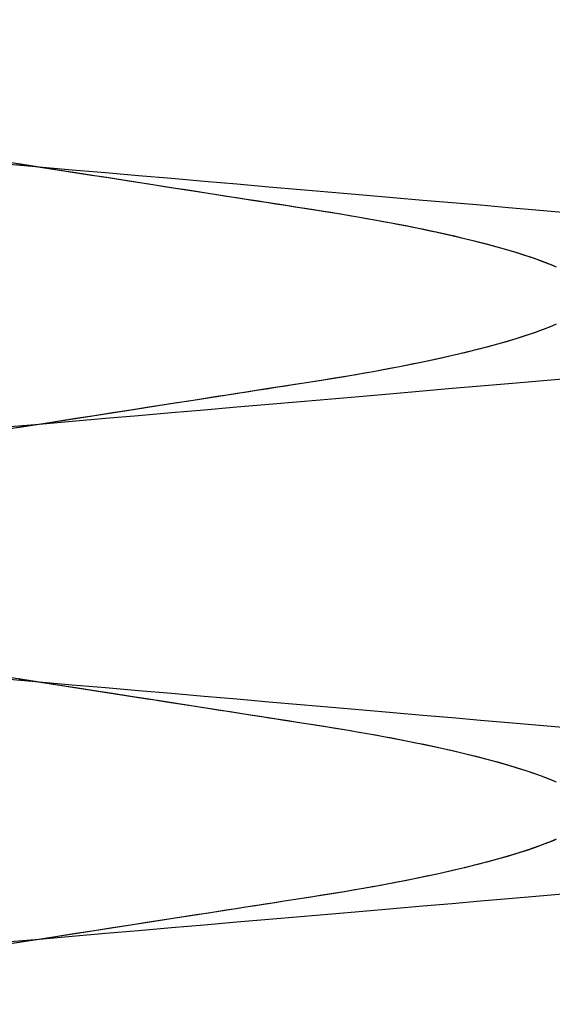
# Model space of a CAD drawing. Header units: millimetres. Extents: x -88 to 88, y -12 to 103.
# Tile 200 of 256: x -34.754 to -34.392, y 10.204 to 10.873. Entities that reach past the tile are written whole.
import ezdxf

# ---------------------------------------------------------------- set-up
doc = ezdxf.new("R2010")
doc.units = ezdxf.units.MM
doc.layers.add('Default', color=7, linetype='Continuous', true_color=0x000000)

msp = doc.modelspace()

# ---------------------------------------------------------------- linework, layer by layer
at = {"layer": 'Default', "color": 254, "true_color": 0xcad1ee, "extrusion": (0.866025, 3.95517e-14, -0.5)}
msp.add_lwpolyline([(10.97685, -20.54629), (10.97209, -20.54622), (10.96719, -20.54598), (10.96214, -20.54557), (10.95694, -20.54497), (10.95429, -20.54459), (10.95161, -20.54415), (10.9489, -20.54366), (10.94615, -20.54312), (10.94337, -20.54251), (10.94056, -20.54184), (10.93772, -20.5411), (10.93485, -20.54029), (10.93196, -20.53942), (10.92904, -20.53847), (10.9261, -20.53745), (10.92314, -20.53635), (10.92016, -20.53517), (10.91716, -20.5339), (10.91415, -20.53256), (10.91112, -20.53112), (10.90809, -20.5296), (10.90505, -20.52799), (10.90201, -20.52628), (10.89896, -20.52448), (10.89592, -20.52258), (10.89289, -20.52059), (10.88986, -20.51849), (10.88685, -20.51629), (10.88386, -20.51399), (10.8809, -20.51159), (10.87796, -20.50907), (10.87505, -20.50646), (10.87218, -20.50373), (10.86935, -20.5009), (10.86657, -20.49797), (10.86384, -20.49492), (10.86117, -20.49177), (10.85856, -20.48852), (10.85601, -20.48516), (10.85354, -20.4817), (10.85115, -20.47814), (10.84885, -20.47448), (10.84663, -20.47073), (10.8445, -20.46688), (10.84248, -20.46294), (10.84055, -20.45892), (10.83874, -20.45482), (10.83704, -20.45063), (10.83546, -20.44638), (10.834, -20.44205), (10.83267, -20.43766), (10.83147, -20.43322), (10.8304, -20.42872), (10.82947, -20.42417), (10.82867, -20.41959), (10.82802, -20.41497), (10.82751, -20.41032), (10.82715, -20.40566), (10.82693, -20.40098), (10.82685, -20.39629), (10.82693, -20.39161), (10.82715, -20.38693), (10.82751, -20.38226), (10.82802, -20.37762), (10.82867, -20.373), (10.82947, -20.36841), (10.8304, -20.36387), (10.83147, -20.35937), (10.83267, -20.35492), (10.834, -20.35053), (10.83546, -20.34621), (10.83704, -20.34195), (10.83874, -20.33777), (10.84055, -20.33366), (10.84248, -20.32964), (10.8445, -20.3257), (10.84663, -20.32186), (10.84885, -20.3181), (10.85115, -20.31444), (10.85354, -20.31088), (10.85601, -20.30742), (10.85856, -20.30407), (10.86117, -20.30081), (10.86384, -20.29766), (10.86657, -20.29462), (10.86935, -20.29168), (10.87218, -20.28885), (10.87505, -20.28613), (10.87796, -20.28351), (10.8809, -20.281), (10.88386, -20.27859), (10.88685, -20.27629), (10.88986, -20.27409), (10.89289, -20.272), (10.89592, -20.27), (10.89896, -20.2681), (10.90201, -20.2663), (10.90505, -20.2646), (10.90809, -20.26298), (10.91112, -20.26146), (10.91415, -20.26003), (10.91716, -20.25868), (10.92016, -20.25742), (10.92314, -20.25624), (10.9261, -20.25514), (10.92904, -20.25412), (10.93196, -20.25317), (10.93485, -20.25229), (10.93772, -20.25149), (10.94056, -20.25075), (10.94337, -20.25008), (10.94615, -20.24947), (10.9489, -20.24892), (10.95161, -20.24843), (10.95429, -20.248), (10.95694, -20.24762), (10.96214, -20.24702), (10.96719, -20.2466), (10.97209, -20.24637), (10.97685, -20.24629)], dxfattribs=at)
at = {"layer": 'Default', "color": 254, "true_color": 0xcad1ee, "extrusion": (0.866025, -9.21716e-14, 0.5)}
msp.add_lwpolyline([(10.74352, 13.14488), (10.74828, 13.14496), (10.75319, 13.1452), (10.75824, 13.14561), (10.76343, 13.14621), (10.76608, 13.14659), (10.76876, 13.14702), (10.77148, 13.14751), (10.77423, 13.14806), (10.77701, 13.14867), (10.77982, 13.14934), (10.78265, 13.15008), (10.78552, 13.15088), (10.78841, 13.15176), (10.79133, 13.15271), (10.79427, 13.15373), (10.79723, 13.15483), (10.80022, 13.15601), (10.80321, 13.15727), (10.80623, 13.15862), (10.80925, 13.16005), (10.81229, 13.16157), (10.81533, 13.16319), (10.81837, 13.16489), (10.82141, 13.16669), (10.82445, 13.16859), (10.82749, 13.17059), (10.83051, 13.17269), (10.83352, 13.17488), (10.83651, 13.17719), (10.83948, 13.17959), (10.84242, 13.1821), (10.84532, 13.18472), (10.84819, 13.18744), (10.85102, 13.19027), (10.8538, 13.19321), (10.85653, 13.19625), (10.85921, 13.1994), (10.86182, 13.20266), (10.86436, 13.20602), (10.86683, 13.20948), (10.86922, 13.21304), (10.87153, 13.21669), (10.87375, 13.22045), (10.87587, 13.2243), (10.8779, 13.22823), (10.87982, 13.23226), (10.88163, 13.23636), (10.88333, 13.24054), (10.88491, 13.2448), (10.88637, 13.24913), (10.8877, 13.25352), (10.88891, 13.25796), (10.88997, 13.26246), (10.89091, 13.267), (10.8917, 13.27159), (10.89235, 13.27621), (10.89286, 13.28085), (10.89323, 13.28552), (10.89345, 13.2902), (10.89352, 13.29488), (10.89345, 13.29957), (10.89323, 13.30425), (10.89286, 13.30892), (10.89235, 13.31356), (10.8917, 13.31818), (10.89091, 13.32276), (10.88997, 13.32731), (10.88891, 13.33181), (10.8877, 13.33625), (10.88637, 13.34064), (10.88491, 13.34497), (10.88333, 13.34922), (10.88163, 13.35341), (10.87982, 13.35751), (10.8779, 13.36154), (10.87587, 13.36547), (10.87375, 13.36932), (10.87153, 13.37307), (10.86922, 13.37673), (10.86683, 13.38029), (10.86436, 13.38375), (10.86182, 13.38711), (10.85921, 13.39037), (10.85653, 13.39351), (10.8538, 13.39656), (10.85102, 13.39949), (10.84819, 13.40232), (10.84532, 13.40505), (10.84242, 13.40767), (10.83948, 13.41018), (10.83651, 13.41258), (10.83352, 13.41488), (10.83051, 13.41708), (10.82749, 13.41918), (10.82445, 13.42118), (10.82141, 13.42307), (10.81837, 13.42488), (10.81533, 13.42658), (10.81229, 13.42819), (10.80925, 13.42972), (10.80623, 13.43115), (10.80321, 13.4325), (10.80022, 13.43376), (10.79723, 13.43494), (10.79427, 13.43604), (10.79133, 13.43706), (10.78841, 13.43801), (10.78552, 13.43888), (10.78265, 13.43969), (10.77982, 13.44043), (10.77701, 13.4411), (10.77423, 13.44171), (10.77148, 13.44226), (10.76876, 13.44275), (10.76608, 13.44318), (10.76343, 13.44356), (10.75824, 13.44416), (10.75319, 13.44457), (10.74828, 13.44481), (10.74352, 13.44488)], dxfattribs=at)
at = {"layer": 'Default', "color": 254, "true_color": 0xcad1ee, "extrusion": (0.866025, -3.29983e-14, -0.5)}
msp.add_lwpolyline([(10.62685, -20.24629), (10.63161, -20.24637), (10.63652, -20.2466), (10.64157, -20.24702), (10.64677, -20.24762), (10.64941, -20.248), (10.6521, -20.24843), (10.65481, -20.24892), (10.65756, -20.24947), (10.66034, -20.25008), (10.66315, -20.25075), (10.66599, -20.25149), (10.66885, -20.25229), (10.67175, -20.25317), (10.67466, -20.25412), (10.67761, -20.25514), (10.68057, -20.25624), (10.68355, -20.25742), (10.68655, -20.25868), (10.68956, -20.26003), (10.69258, -20.26146), (10.69562, -20.26298), (10.69866, -20.2646), (10.7017, -20.2663), (10.70475, -20.2681), (10.70779, -20.27), (10.71082, -20.272), (10.71385, -20.27409), (10.71685, -20.27629), (10.71984, -20.27859), (10.72281, -20.281), (10.72575, -20.28351), (10.72866, -20.28613), (10.73153, -20.28885), (10.73436, -20.29168), (10.73714, -20.29462), (10.73987, -20.29766), (10.74254, -20.30081), (10.74515, -20.30407), (10.74769, -20.30742), (10.75016, -20.31088), (10.75256, -20.31444), (10.75486, -20.3181), (10.75708, -20.32186), (10.75921, -20.3257), (10.76123, -20.32964), (10.76315, -20.33366), (10.76497, -20.33777), (10.76667, -20.34195), (10.76825, -20.34621), (10.7697, -20.35053), (10.77104, -20.35492), (10.77224, -20.35937), (10.77331, -20.36387), (10.77424, -20.36841), (10.77503, -20.373), (10.77569, -20.37762), (10.7762, -20.38226), (10.77656, -20.38693), (10.77678, -20.39161), (10.77685, -20.39629), (10.77678, -20.40098), (10.77656, -20.40566), (10.7762, -20.41032), (10.77569, -20.41497), (10.77503, -20.41959), (10.77424, -20.42417), (10.77331, -20.42872), (10.77224, -20.43322), (10.77104, -20.43766), (10.7697, -20.44205), (10.76825, -20.44638), (10.76667, -20.45063), (10.76497, -20.45482), (10.76315, -20.45892), (10.76123, -20.46294), (10.75921, -20.46688), (10.75708, -20.47073), (10.75486, -20.47448), (10.75256, -20.47814), (10.75016, -20.4817), (10.74769, -20.48516), (10.74515, -20.48852), (10.74254, -20.49177), (10.73987, -20.49492), (10.73714, -20.49797), (10.73436, -20.5009), (10.73153, -20.50373), (10.72866, -20.50646), (10.72575, -20.50907), (10.72281, -20.51159), (10.71984, -20.51399), (10.71685, -20.51629), (10.71385, -20.51849), (10.71082, -20.52059), (10.70779, -20.52258), (10.70475, -20.52448), (10.7017, -20.52628), (10.69866, -20.52799), (10.69562, -20.5296), (10.69258, -20.53112), (10.68956, -20.53256), (10.68655, -20.5339), (10.68355, -20.53517), (10.68057, -20.53635), (10.67761, -20.53745), (10.67466, -20.53847), (10.67175, -20.53942), (10.66885, -20.54029), (10.66599, -20.5411), (10.66315, -20.54184), (10.66034, -20.54251), (10.65756, -20.54312), (10.65481, -20.54366), (10.6521, -20.54415), (10.64941, -20.54459), (10.64677, -20.54497), (10.64157, -20.54557), (10.63652, -20.54598), (10.63161, -20.54622), (10.62685, -20.54629)], dxfattribs=at)
at = {"layer": 'Default', "color": 254, "true_color": 0xcad1ee, "extrusion": (0.866025, 3.08395e-14, 0.5)}
msp.add_lwpolyline([(10.74352, 13.44488), (10.73876, 13.44481), (10.73385, 13.44457), (10.7288, 13.44416), (10.72361, 13.44356), (10.72096, 13.44318), (10.71828, 13.44275), (10.71556, 13.44226), (10.71281, 13.44171), (10.71004, 13.4411), (10.70723, 13.44043), (10.70439, 13.43969), (10.70152, 13.43888), (10.69863, 13.43801), (10.69571, 13.43706), (10.69277, 13.43604), (10.68981, 13.43494), (10.68683, 13.43376), (10.68383, 13.4325), (10.68082, 13.43115), (10.67779, 13.42972), (10.67476, 13.42819), (10.67172, 13.42658), (10.66867, 13.42488), (10.66563, 13.42307), (10.66259, 13.42118), (10.65955, 13.41918), (10.65653, 13.41708), (10.65352, 13.41488), (10.65053, 13.41258), (10.64756, 13.41018), (10.64462, 13.40767), (10.64172, 13.40505), (10.63885, 13.40232), (10.63602, 13.39949), (10.63324, 13.39656), (10.63051, 13.39351), (10.62783, 13.39037), (10.62522, 13.38711), (10.62268, 13.38375), (10.62021, 13.38029), (10.61782, 13.37673), (10.61551, 13.37307), (10.61329, 13.36932), (10.61117, 13.36547), (10.60914, 13.36154), (10.60722, 13.35751), (10.60541, 13.35341), (10.60371, 13.34922), (10.60213, 13.34497), (10.60067, 13.34064), (10.59934, 13.33625), (10.59814, 13.33181), (10.59707, 13.32731), (10.59613, 13.32276), (10.59534, 13.31818), (10.59469, 13.31356), (10.59418, 13.30892), (10.59381, 13.30425), (10.59359, 13.29957), (10.59352, 13.29488), (10.59359, 13.2902), (10.59381, 13.28552), (10.59418, 13.28085), (10.59469, 13.27621), (10.59534, 13.27159), (10.59613, 13.267), (10.59707, 13.26246), (10.59814, 13.25796), (10.59934, 13.25352), (10.60067, 13.24913), (10.60213, 13.2448), (10.60371, 13.24054), (10.60541, 13.23636), (10.60722, 13.23226), (10.60914, 13.22823), (10.61117, 13.2243), (10.61329, 13.22045), (10.61551, 13.21669), (10.61782, 13.21304), (10.62021, 13.20948), (10.62268, 13.20602), (10.62522, 13.20266), (10.62783, 13.1994), (10.63051, 13.19625), (10.63324, 13.19321), (10.63602, 13.19027), (10.63885, 13.18744), (10.64172, 13.18472), (10.64462, 13.1821), (10.64756, 13.17959), (10.65053, 13.17719), (10.65352, 13.17488), (10.65653, 13.17269), (10.65955, 13.17059), (10.66259, 13.16859), (10.66563, 13.16669), (10.66867, 13.16489), (10.67172, 13.16319), (10.67476, 13.16157), (10.67779, 13.16005), (10.68082, 13.15862), (10.68383, 13.15727), (10.68683, 13.15601), (10.68981, 13.15483), (10.69277, 13.15373), (10.69571, 13.15271), (10.69863, 13.15176), (10.70152, 13.15088), (10.70439, 13.15008), (10.70723, 13.14934), (10.71004, 13.14867), (10.71281, 13.14806), (10.71556, 13.14751), (10.71828, 13.14702), (10.72096, 13.14659), (10.72361, 13.14621), (10.7288, 13.14561), (10.73385, 13.1452), (10.73876, 13.14496), (10.74352, 13.14488)], dxfattribs=at)
at = {"layer": 'Default', "color": 254, "true_color": 0xcad1ee, "extrusion": (0.866025, 4.90349e-14, -0.5)}
msp.add_lwpolyline([(10.62685, -20.54629), (10.62209, -20.54622), (10.61719, -20.54598), (10.61214, -20.54557), (10.60694, -20.54497), (10.60429, -20.54459), (10.60161, -20.54415), (10.5989, -20.54366), (10.59615, -20.54312), (10.59337, -20.54251), (10.59056, -20.54184), (10.58772, -20.5411), (10.58485, -20.54029), (10.58196, -20.53942), (10.57904, -20.53847), (10.5761, -20.53745), (10.57314, -20.53635), (10.57016, -20.53517), (10.56716, -20.5339), (10.56415, -20.53256), (10.56112, -20.53112), (10.55809, -20.5296), (10.55505, -20.52799), (10.55201, -20.52628), (10.54896, -20.52448), (10.54592, -20.52258), (10.54289, -20.52059), (10.53986, -20.51849), (10.53685, -20.51629), (10.53386, -20.51399), (10.5309, -20.51159), (10.52796, -20.50907), (10.52505, -20.50646), (10.52218, -20.50373), (10.51935, -20.5009), (10.51657, -20.49797), (10.51384, -20.49492), (10.51117, -20.49177), (10.50856, -20.48852), (10.50601, -20.48516), (10.50354, -20.4817), (10.50115, -20.47814), (10.49885, -20.47448), (10.49663, -20.47073), (10.4945, -20.46688), (10.49248, -20.46294), (10.49055, -20.45892), (10.48874, -20.45482), (10.48704, -20.45063), (10.48546, -20.44638), (10.484, -20.44205), (10.48267, -20.43766), (10.48147, -20.43322), (10.4804, -20.42872), (10.47947, -20.42417), (10.47867, -20.41959), (10.47802, -20.41497), (10.47751, -20.41032), (10.47715, -20.40566), (10.47693, -20.40098), (10.47685, -20.39629), (10.47693, -20.39161), (10.47715, -20.38693), (10.47751, -20.38226), (10.47802, -20.37762), (10.47867, -20.373), (10.47947, -20.36841), (10.4804, -20.36387), (10.48147, -20.35937), (10.48267, -20.35492), (10.484, -20.35053), (10.48546, -20.34621), (10.48704, -20.34195), (10.48874, -20.33777), (10.49055, -20.33366), (10.49248, -20.32964), (10.4945, -20.3257), (10.49663, -20.32186), (10.49885, -20.3181), (10.50115, -20.31444), (10.50354, -20.31088), (10.50601, -20.30742), (10.50856, -20.30407), (10.51117, -20.30081), (10.51384, -20.29766), (10.51657, -20.29462), (10.51935, -20.29168), (10.52218, -20.28885), (10.52505, -20.28613), (10.52796, -20.28351), (10.5309, -20.281), (10.53386, -20.27859), (10.53685, -20.27629), (10.53986, -20.27409), (10.54289, -20.272), (10.54592, -20.27), (10.54896, -20.2681), (10.55201, -20.2663), (10.55505, -20.2646), (10.55809, -20.26298), (10.56112, -20.26146), (10.56415, -20.26003), (10.56716, -20.25868), (10.57016, -20.25742), (10.57314, -20.25624), (10.5761, -20.25514), (10.57904, -20.25412), (10.58196, -20.25317), (10.58485, -20.25229), (10.58772, -20.25149), (10.59056, -20.25075), (10.59337, -20.25008), (10.59615, -20.24947), (10.5989, -20.24892), (10.60161, -20.24843), (10.60429, -20.248), (10.60694, -20.24762), (10.61214, -20.24702), (10.61719, -20.2466), (10.62209, -20.24637), (10.62685, -20.24629)], dxfattribs=at)
at = {"layer": 'Default', "color": 254, "true_color": 0xcad1ee, "extrusion": (0.866025, -4.27127e-14, 0.5)}
msp.add_lwpolyline([(10.39352, 13.14488), (10.39828, 13.14496), (10.40319, 13.1452), (10.40824, 13.14561), (10.41343, 13.14621), (10.41608, 13.14659), (10.41876, 13.14702), (10.42148, 13.14751), (10.42423, 13.14806), (10.42701, 13.14867), (10.42982, 13.14934), (10.43265, 13.15008), (10.43552, 13.15088), (10.43841, 13.15176), (10.44133, 13.15271), (10.44427, 13.15373), (10.44723, 13.15483), (10.45022, 13.15601), (10.45321, 13.15727), (10.45623, 13.15862), (10.45925, 13.16005), (10.46229, 13.16157), (10.46533, 13.16319), (10.46837, 13.16489), (10.47141, 13.16669), (10.47445, 13.16859), (10.47749, 13.17059), (10.48051, 13.17269), (10.48352, 13.17488), (10.48651, 13.17719), (10.48948, 13.17959), (10.49242, 13.1821), (10.49532, 13.18472), (10.49819, 13.18744), (10.50102, 13.19027), (10.5038, 13.19321), (10.50653, 13.19625), (10.50921, 13.1994), (10.51182, 13.20266), (10.51436, 13.20602), (10.51683, 13.20948), (10.51922, 13.21304), (10.52153, 13.21669), (10.52375, 13.22045), (10.52587, 13.2243), (10.5279, 13.22823), (10.52982, 13.23226), (10.53163, 13.23636), (10.53333, 13.24054), (10.53491, 13.2448), (10.53637, 13.24913), (10.5377, 13.25352), (10.53891, 13.25796), (10.53997, 13.26246), (10.54091, 13.267), (10.5417, 13.27159), (10.54235, 13.27621), (10.54286, 13.28085), (10.54323, 13.28552), (10.54345, 13.2902), (10.54352, 13.29488), (10.54345, 13.29957), (10.54323, 13.30425), (10.54286, 13.30892), (10.54235, 13.31356), (10.5417, 13.31818), (10.54091, 13.32276), (10.53997, 13.32731), (10.53891, 13.33181), (10.5377, 13.33625), (10.53637, 13.34064), (10.53491, 13.34497), (10.53333, 13.34922), (10.53163, 13.35341), (10.52982, 13.35751), (10.5279, 13.36154), (10.52587, 13.36547), (10.52375, 13.36932), (10.52153, 13.37307), (10.51922, 13.37673), (10.51683, 13.38029), (10.51436, 13.38375), (10.51182, 13.38711), (10.50921, 13.39037), (10.50653, 13.39351), (10.5038, 13.39656), (10.50102, 13.39949), (10.49819, 13.40232), (10.49532, 13.40505), (10.49242, 13.40767), (10.48948, 13.41018), (10.48651, 13.41258), (10.48352, 13.41488), (10.48051, 13.41708), (10.47749, 13.41918), (10.47445, 13.42118), (10.47141, 13.42307), (10.46837, 13.42488), (10.46533, 13.42658), (10.46229, 13.42819), (10.45925, 13.42972), (10.45623, 13.43115), (10.45321, 13.4325), (10.45022, 13.43376), (10.44723, 13.43494), (10.44427, 13.43604), (10.44133, 13.43706), (10.43841, 13.43801), (10.43552, 13.43888), (10.43265, 13.43969), (10.42982, 13.44043), (10.42701, 13.4411), (10.42423, 13.44171), (10.42148, 13.44226), (10.41876, 13.44275), (10.41608, 13.44318), (10.41343, 13.44356), (10.40824, 13.44416), (10.40319, 13.44457), (10.39828, 13.44481), (10.39352, 13.44488)], dxfattribs=at)
at = {"layer": 'Default', "color": 254, "true_color": 0xcad1ee, "extrusion": (0.866025, -1.58824e-14, -0.5)}
msp.add_lwpolyline([(10.27685, -20.24629), (10.28161, -20.24637), (10.28652, -20.2466), (10.29157, -20.24702), (10.29677, -20.24762), (10.29941, -20.248), (10.3021, -20.24843), (10.30481, -20.24892), (10.30756, -20.24947), (10.31034, -20.25008), (10.31315, -20.25075), (10.31599, -20.25149), (10.31885, -20.25229), (10.32175, -20.25317), (10.32466, -20.25412), (10.32761, -20.25514), (10.33057, -20.25624), (10.33355, -20.25742), (10.33655, -20.25868), (10.33956, -20.26003), (10.34258, -20.26146), (10.34562, -20.26298), (10.34866, -20.2646), (10.3517, -20.2663), (10.35475, -20.2681), (10.35779, -20.27), (10.36082, -20.272), (10.36385, -20.27409), (10.36685, -20.27629), (10.36984, -20.27859), (10.37281, -20.281), (10.37575, -20.28351), (10.37866, -20.28613), (10.38153, -20.28885), (10.38436, -20.29168), (10.38714, -20.29462), (10.38987, -20.29766), (10.39254, -20.30081), (10.39515, -20.30407), (10.39769, -20.30742), (10.40016, -20.31088), (10.40256, -20.31444), (10.40486, -20.3181), (10.40708, -20.32186), (10.40921, -20.3257), (10.41123, -20.32964), (10.41315, -20.33366), (10.41497, -20.33777), (10.41667, -20.34195), (10.41825, -20.34621), (10.4197, -20.35053), (10.42104, -20.35492), (10.42224, -20.35937), (10.42331, -20.36387), (10.42424, -20.36841), (10.42503, -20.373), (10.42569, -20.37762), (10.4262, -20.38226), (10.42656, -20.38693), (10.42678, -20.39161), (10.42685, -20.39629), (10.42678, -20.40098), (10.42656, -20.40566), (10.4262, -20.41032), (10.42569, -20.41497), (10.42503, -20.41959), (10.42424, -20.42417), (10.42331, -20.42872), (10.42224, -20.43322), (10.42104, -20.43766), (10.4197, -20.44205), (10.41825, -20.44638), (10.41667, -20.45063), (10.41497, -20.45482), (10.41315, -20.45892), (10.41123, -20.46294), (10.40921, -20.46688), (10.40708, -20.47073), (10.40486, -20.47448), (10.40256, -20.47814), (10.40016, -20.4817), (10.39769, -20.48516), (10.39515, -20.48852), (10.39254, -20.49177), (10.38987, -20.49492), (10.38714, -20.49797), (10.38436, -20.5009), (10.38153, -20.50373), (10.37866, -20.50646), (10.37575, -20.50907), (10.37281, -20.51159), (10.36984, -20.51399), (10.36685, -20.51629), (10.36385, -20.51849), (10.36082, -20.52059), (10.35779, -20.52258), (10.35475, -20.52448), (10.3517, -20.52628), (10.34866, -20.52799), (10.34562, -20.5296), (10.34258, -20.53112), (10.33956, -20.53256), (10.33655, -20.5339), (10.33355, -20.53517), (10.33057, -20.53635), (10.32761, -20.53745), (10.32466, -20.53847), (10.32175, -20.53942), (10.31885, -20.54029), (10.31599, -20.5411), (10.31315, -20.54184), (10.31034, -20.54251), (10.30756, -20.54312), (10.30481, -20.54366), (10.3021, -20.54415), (10.29941, -20.54459), (10.29677, -20.54497), (10.29157, -20.54557), (10.28652, -20.54598), (10.28161, -20.54622), (10.27685, -20.54629)], dxfattribs=at)
at = {"layer": 'Default', "color": 254, "true_color": 0xcad1ee, "extrusion": (0.866025, 2.47487e-14, 0.5)}
msp.add_lwpolyline([(10.39352, 13.44488), (10.38876, 13.44481), (10.38385, 13.44457), (10.3788, 13.44416), (10.37361, 13.44356), (10.37096, 13.44318), (10.36828, 13.44275), (10.36556, 13.44226), (10.36281, 13.44171), (10.36004, 13.4411), (10.35723, 13.44043), (10.35439, 13.43969), (10.35152, 13.43888), (10.34863, 13.43801), (10.34571, 13.43706), (10.34277, 13.43604), (10.33981, 13.43494), (10.33683, 13.43376), (10.33383, 13.4325), (10.33082, 13.43115), (10.32779, 13.42972), (10.32476, 13.42819), (10.32172, 13.42658), (10.31867, 13.42488), (10.31563, 13.42307), (10.31259, 13.42118), (10.30955, 13.41918), (10.30653, 13.41708), (10.30352, 13.41488), (10.30053, 13.41258), (10.29756, 13.41018), (10.29462, 13.40767), (10.29172, 13.40505), (10.28885, 13.40232), (10.28602, 13.39949), (10.28324, 13.39656), (10.28051, 13.39351), (10.27783, 13.39037), (10.27522, 13.38711), (10.27268, 13.38375), (10.27021, 13.38029), (10.26782, 13.37673), (10.26551, 13.37307), (10.26329, 13.36932), (10.26117, 13.36547), (10.25914, 13.36154), (10.25722, 13.35751), (10.25541, 13.35341), (10.25371, 13.34922), (10.25213, 13.34497), (10.25067, 13.34064), (10.24934, 13.33625), (10.24814, 13.33181), (10.24707, 13.32731), (10.24613, 13.32276), (10.24534, 13.31818), (10.24469, 13.31356), (10.24418, 13.30892), (10.24381, 13.30425), (10.24359, 13.29957), (10.24352, 13.29488), (10.24359, 13.2902), (10.24381, 13.28552), (10.24418, 13.28085), (10.24469, 13.27621), (10.24534, 13.27159), (10.24613, 13.267), (10.24707, 13.26246), (10.24814, 13.25796), (10.24934, 13.25352), (10.25067, 13.24913), (10.25213, 13.2448), (10.25371, 13.24054), (10.25541, 13.23636), (10.25722, 13.23226), (10.25914, 13.22823), (10.26117, 13.2243), (10.26329, 13.22045), (10.26551, 13.21669), (10.26782, 13.21304), (10.27021, 13.20948), (10.27268, 13.20602), (10.27522, 13.20266), (10.27783, 13.1994), (10.28051, 13.19625), (10.28324, 13.19321), (10.28602, 13.19027), (10.28885, 13.18744), (10.29172, 13.18472), (10.29462, 13.1821), (10.29756, 13.17959), (10.30053, 13.17719), (10.30352, 13.17488), (10.30653, 13.17269), (10.30955, 13.17059), (10.31259, 13.16859), (10.31563, 13.16669), (10.31867, 13.16489), (10.32172, 13.16319), (10.32476, 13.16157), (10.32779, 13.16005), (10.33082, 13.15862), (10.33383, 13.15727), (10.33683, 13.15601), (10.33981, 13.15483), (10.34277, 13.15373), (10.34571, 13.15271), (10.34863, 13.15176), (10.35152, 13.15088), (10.35439, 13.15008), (10.35723, 13.14934), (10.36004, 13.14867), (10.36281, 13.14806), (10.36556, 13.14751), (10.36828, 13.14702), (10.37096, 13.14659), (10.37361, 13.14621), (10.3788, 13.14561), (10.38385, 13.1452), (10.38876, 13.14496), (10.39352, 13.14488)], dxfattribs=at)
at = {"layer": 'Default', "color": 254, "true_color": 0xcad1ee, "extrusion": (0.866025, 4.62593e-15, -0.5)}
msp.add_lwpolyline([(10.27685, -20.54629), (10.27209, -20.54622), (10.26719, -20.54598), (10.26214, -20.54557), (10.25694, -20.54497), (10.25429, -20.54459), (10.25161, -20.54415), (10.2489, -20.54366), (10.24615, -20.54312), (10.24337, -20.54251), (10.24056, -20.54184), (10.23772, -20.5411), (10.23485, -20.54029), (10.23196, -20.53942), (10.22904, -20.53847), (10.2261, -20.53745), (10.22314, -20.53635), (10.22016, -20.53517), (10.21716, -20.5339), (10.21415, -20.53256), (10.21112, -20.53112), (10.20809, -20.5296), (10.20505, -20.52799), (10.20201, -20.52628), (10.19896, -20.52448), (10.19592, -20.52258), (10.19289, -20.52059), (10.18986, -20.51849), (10.18685, -20.51629), (10.18386, -20.51399), (10.1809, -20.51159), (10.17796, -20.50907), (10.17505, -20.50646), (10.17218, -20.50373), (10.16935, -20.5009), (10.16657, -20.49797), (10.16384, -20.49492), (10.16117, -20.49177), (10.15856, -20.48852), (10.15601, -20.48516), (10.15354, -20.4817), (10.15115, -20.47814), (10.14885, -20.47448), (10.14663, -20.47073), (10.1445, -20.46688), (10.14248, -20.46294), (10.14055, -20.45892), (10.13874, -20.45482), (10.13704, -20.45063), (10.13546, -20.44638), (10.134, -20.44205), (10.13267, -20.43766), (10.13147, -20.43322), (10.1304, -20.42872), (10.12947, -20.42417), (10.12867, -20.41959), (10.12802, -20.41497), (10.12751, -20.41032), (10.12715, -20.40566), (10.12693, -20.40098), (10.12685, -20.39629), (10.12693, -20.39161), (10.12715, -20.38693), (10.12751, -20.38226), (10.12802, -20.37762), (10.12867, -20.373), (10.12947, -20.36841), (10.1304, -20.36387), (10.13147, -20.35937), (10.13267, -20.35492), (10.134, -20.35053), (10.13546, -20.34621), (10.13704, -20.34195), (10.13874, -20.33777), (10.14055, -20.33366), (10.14248, -20.32964), (10.1445, -20.3257), (10.14663, -20.32186), (10.14885, -20.3181), (10.15115, -20.31444), (10.15354, -20.31088), (10.15601, -20.30742), (10.15856, -20.30407), (10.16117, -20.30081), (10.16384, -20.29766), (10.16657, -20.29462), (10.16935, -20.29168), (10.17218, -20.28885), (10.17505, -20.28613), (10.17796, -20.28351), (10.1809, -20.281), (10.18386, -20.27859), (10.18685, -20.27629), (10.18986, -20.27409), (10.19289, -20.272), (10.19592, -20.27), (10.19896, -20.2681), (10.20201, -20.2663), (10.20505, -20.2646), (10.20809, -20.26298), (10.21112, -20.26146), (10.21415, -20.26003), (10.21716, -20.25868), (10.22016, -20.25742), (10.22314, -20.25624), (10.2261, -20.25514), (10.22904, -20.25412), (10.23196, -20.25317), (10.23485, -20.25229), (10.23772, -20.25149), (10.24056, -20.25075), (10.24337, -20.25008), (10.24615, -20.24947), (10.2489, -20.24892), (10.25161, -20.24843), (10.25429, -20.248), (10.25694, -20.24762), (10.26214, -20.24702), (10.26719, -20.2466), (10.27209, -20.24637), (10.27685, -20.24629)], dxfattribs=at)
at = {"layer": 'Default', "color": 254, "true_color": 0xcad1ee}
for points in [[(-34.76627, 10.77659, -4.47416), (-34.75373, 10.77464, -4.47479), (-34.74118, 10.77269, -4.475), (-34.72862, 10.77073, -4.47479), (-34.71609, 10.76878, -4.47416), (-34.70359, 10.76684, -4.47311), (-34.69116, 10.76491, -4.47165), (-34.67881, 10.76299, -4.46978), (-34.66657, 10.76108, -4.4675), (-34.65445, 10.7592, -4.46483), (-34.64247, 10.75733, -4.46178), (-34.63065, 10.75549, -4.45834), (-34.619, 10.75368, -4.45454), (-34.60755, 10.7519, -4.45038), (-34.59631, 10.75015, -4.44589), (-34.58528, 10.74844, -4.44106), (-34.5745, 10.74676, -4.43592), (-34.56396, 10.74512, -4.43048), (-34.55368, 10.74352, -4.42476), (-34.54299, 10.74183, -4.41835), (-34.53244, 10.74009, -4.41153), (-34.52204, 10.73831, -4.40431), (-34.51182, 10.73648, -4.39668), (-34.5018, 10.73462, -4.38866), (-34.492, 10.73273, -4.38024), (-34.48244, 10.7308, -4.37144), (-34.47315, 10.72884, -4.36227)], [(-34.76378, 10.77464, -4.77462), (-34.74117, 10.77269, -4.775), (-34.71857, 10.77073, -4.77462), (-34.69601, 10.76879, -4.77349), (-34.67352, 10.76684, -4.7716), (-34.65114, 10.76491, -4.76897), (-34.62892, 10.76299, -4.7656), (-34.60688, 10.76108, -4.76151), (-34.58506, 10.7592, -4.7567), (-34.5635, 10.75733, -4.7512), (-34.54222, 10.75549, -4.74502), (-34.52126, 10.75368, -4.73817), (-34.50065, 10.7519, -4.73069), (-34.48041, 10.75015, -4.7226), (-34.46057, 10.74844, -4.71391), (-34.44115, 10.74676, -4.70466), (-34.42218, 10.74512, -4.69487), (-34.40367, 10.74352, -4.68457), (-34.3855, 10.74192, -4.67369)], [(-34.75631, 10.77504, -4.4747), (-34.74903, 10.77391, -4.47492), (-34.74175, 10.77278, -4.475), (-34.73449, 10.77165, -4.47494), (-34.72723, 10.77052, -4.47474), (-34.71998, 10.76939, -4.4744), (-34.71274, 10.76826, -4.47392), (-34.70552, 10.76714, -4.47331), (-34.69831, 10.76602, -4.47255), (-34.69112, 10.7649, -4.47165), (-34.68395, 10.76379, -4.47061), (-34.6768, 10.76267, -4.46944), (-34.66968, 10.76157, -4.46813), (-34.66258, 10.76046, -4.46668), (-34.65551, 10.75936, -4.46509), (-34.64848, 10.75827, -4.46337), (-34.64147, 10.75718, -4.46151), (-34.6345, 10.75609, -4.45951), (-34.62756, 10.75501, -4.45738), (-34.62066, 10.75394, -4.45511), (-34.6138, 10.75287, -4.45271), (-34.60699, 10.75181, -4.45017), (-34.60021, 10.75076, -4.4475), (-34.59349, 10.74971, -4.4447), (-34.58681, 10.74867, -4.44176), (-34.58018, 10.74764, -4.43868), (-34.57361, 10.74662, -4.43548), (-34.56708, 10.74561, -4.43214), (-34.56062, 10.7446, -4.42867), (-34.5544, 10.74363, -4.42518), (-34.54826, 10.74265, -4.42158), (-34.54219, 10.74166, -4.41786), (-34.5362, 10.74067, -4.41403), (-34.53029, 10.73968, -4.41009), (-34.52446, 10.73868, -4.40604), (-34.5187, 10.73767, -4.40188), (-34.51303, 10.73666, -4.39762), (-34.50743, 10.73564, -4.39325), (-34.50193, 10.73462, -4.38877), (-34.49651, 10.73359, -4.38419), (-34.49117, 10.73255, -4.37951), (-34.48592, 10.7315, -4.37472), (-34.48076, 10.73045, -4.36984), (-34.47569, 10.72938, -4.36485), (-34.47072, 10.72831, -4.35977), (-34.46565, 10.72719, -4.35439), (-34.4607, 10.72607, -4.34892), (-34.45586, 10.72495, -4.34335), (-34.45113, 10.72382, -4.33769), (-34.44651, 10.72268, -4.33195), (-34.44201, 10.72155, -4.32611), (-34.43763, 10.72041, -4.32019), (-34.43336, 10.71927, -4.31419), (-34.42921, 10.71812, -4.3081), (-34.42519, 10.71698, -4.30193), (-34.42128, 10.71584, -4.29569), (-34.4175, 10.71469, -4.28937), (-34.41384, 10.71354, -4.28297), (-34.41031, 10.7124, -4.2765), (-34.4069, 10.71125, -4.26995), (-34.40362, 10.7101, -4.26334), (-34.4005, 10.70897, -4.25674), (-34.39752, 10.70784, -4.25008), (-34.39467, 10.70672, -4.24338), (-34.39195, 10.7056, -4.23662)], [(-34.4724, 10.72868, -4.3615), (-34.46615, 10.7273, -4.35492), (-34.46005, 10.72592, -4.34817), (-34.45409, 10.72453, -4.34126), (-34.4483, 10.72312, -4.33419), (-34.44267, 10.72171, -4.32697), (-34.4372, 10.7203, -4.3196), (-34.43192, 10.71887, -4.31209), (-34.42681, 10.71745, -4.30445), (-34.42189, 10.71602, -4.29668), (-34.41716, 10.71459, -4.28879), (-34.41263, 10.71315, -4.28078), (-34.40829, 10.71172, -4.27267), (-34.40416, 10.7103, -4.26445), (-34.40023, 10.70887, -4.25615), (-34.39651, 10.70745, -4.24776), (-34.39301, 10.70604, -4.23929), (-34.38971, 10.70463, -4.23076)], [(-34.38976, 10.66572, -3.96912), (-34.39431, 10.6638, -3.95749), (-34.39926, 10.66187, -3.94599), (-34.4046, 10.65992, -3.93465), (-34.41032, 10.65797, -3.92348), (-34.41642, 10.65602, -3.9125), (-34.42288, 10.65407, -3.90173), (-34.42969, 10.65212, -3.89119), (-34.43685, 10.65017, -3.88089), (-34.44433, 10.64824, -3.87086), (-34.45212, 10.64632, -3.8611), (-34.46021, 10.64442, -3.85164), (-34.46859, 10.64253, -3.84247), (-34.47723, 10.64067, -3.83363), (-34.48611, 10.63883, -3.82511), (-34.49522, 10.63702, -3.81692), (-34.50455, 10.63523, -3.80908), (-34.51407, 10.63349, -3.8016), (-34.52376, 10.63177, -3.79446), (-34.5336, 10.63009, -3.78769), (-34.54358, 10.62845, -3.78128), (-34.55368, 10.62685, -3.77524), (-34.56396, 10.62525, -3.76952), (-34.5745, 10.62362, -3.76408), (-34.58528, 10.62194, -3.75894), (-34.59631, 10.62022, -3.75411), (-34.60755, 10.61847, -3.74962), (-34.619, 10.61669, -3.74546), (-34.63065, 10.61488, -3.74166), (-34.64247, 10.61304, -3.73822), (-34.65445, 10.61118, -3.73517), (-34.66657, 10.60929, -3.7325), (-34.67881, 10.60739, -3.73022), (-34.69116, 10.60547, -3.72835), (-34.70359, 10.60353, -3.72689), (-34.71609, 10.60159, -3.72584), (-34.72862, 10.59964, -3.72521), (-34.74118, 10.59769, -3.725), (-34.75373, 10.59573, -3.72521), (-34.76627, 10.59378, -3.72584)], [(-34.39237, 10.6646, -3.9623), (-34.39512, 10.66347, -3.95553), (-34.39801, 10.66234, -3.94881), (-34.40102, 10.66121, -3.94215), (-34.40416, 10.66008, -3.93555), (-34.40743, 10.65894, -3.92901), (-34.41082, 10.65781, -3.92254), (-34.41434, 10.65667, -3.91614), (-34.41799, 10.65554, -3.90981), (-34.42175, 10.6544, -3.90354), (-34.42565, 10.65326, -3.89735), (-34.42966, 10.65213, -3.89123), (-34.43379, 10.65099, -3.88519), (-34.43805, 10.64986, -3.87923), (-34.44242, 10.64872, -3.87335), (-34.44691, 10.64759, -3.86755), (-34.45152, 10.64646, -3.86183), (-34.45624, 10.64534, -3.8562), (-34.46108, 10.64422, -3.85066), (-34.46603, 10.6431, -3.8452), (-34.4711, 10.64198, -3.83984), (-34.47628, 10.64087, -3.83457), (-34.48142, 10.63979, -3.82953), (-34.48665, 10.63872, -3.8246), (-34.49197, 10.63765, -3.81978), (-34.49737, 10.6366, -3.81507), (-34.50286, 10.63555, -3.81046), (-34.50845, 10.63451, -3.80595), (-34.51413, 10.63347, -3.80154), (-34.51992, 10.63244, -3.79723), (-34.52561, 10.63145, -3.79315), (-34.53136, 10.63048, -3.78919), (-34.53717, 10.62951, -3.78534), (-34.54305, 10.62856, -3.78161), (-34.54901, 10.6276, -3.77798), (-34.55503, 10.62665, -3.77446), (-34.56113, 10.6257, -3.77105), (-34.5673, 10.62473, -3.76775), (-34.57372, 10.62374, -3.76447), (-34.58019, 10.62273, -3.76131), (-34.58672, 10.62171, -3.75829), (-34.59331, 10.62069, -3.75539), (-34.59994, 10.61966, -3.75261), (-34.60662, 10.61862, -3.74997), (-34.61335, 10.61757, -3.74746), (-34.62012, 10.61652, -3.74508), (-34.62694, 10.61546, -3.74282), (-34.6338, 10.61439, -3.7407), (-34.6407, 10.61332, -3.73871), (-34.64763, 10.61224, -3.73686), (-34.65461, 10.61115, -3.73513), (-34.66161, 10.61006, -3.73354), (-34.66865, 10.60897, -3.73208), (-34.67572, 10.60787, -3.73076), (-34.68297, 10.60674, -3.72955), (-34.69024, 10.60561, -3.72848), (-34.69751, 10.60448, -3.72755), (-34.7048, 10.60335, -3.72677), (-34.71209, 10.60221, -3.72613), (-34.71938, 10.60108, -3.72563), (-34.72667, 10.59994, -3.72528), (-34.73397, 10.59881, -3.72507), (-34.74126, 10.59767, -3.725), (-34.74855, 10.59654, -3.72507), (-34.75583, 10.59541, -3.72529)], [(-34.3855, 10.62845, -3.52631), (-34.40367, 10.62685, -3.51544), (-34.42218, 10.62526, -3.50513), (-34.44115, 10.62362, -3.49534), (-34.46057, 10.62194, -3.48609), (-34.48041, 10.62022, -3.47741), (-34.50065, 10.61847, -3.46931), (-34.52126, 10.61669, -3.46183), (-34.54222, 10.61488, -3.45499), (-34.5635, 10.61304, -3.44881), (-34.58506, 10.61118, -3.4433), (-34.60688, 10.60929, -3.4385), (-34.62892, 10.60739, -3.4344), (-34.65114, 10.60547, -3.43103), (-34.67352, 10.60353, -3.4284), (-34.69601, 10.60159, -3.42652), (-34.71857, 10.59964, -3.42538), (-34.74117, 10.59769, -3.425), (-34.76378, 10.59573, -3.42538)], [(-34.76627, 10.42659, -4.47416), (-34.75373, 10.42464, -4.47479), (-34.74118, 10.42269, -4.475), (-34.72862, 10.42073, -4.47479), (-34.71609, 10.41878, -4.47416), (-34.70359, 10.41684, -4.47311), (-34.69116, 10.41491, -4.47165), (-34.67881, 10.41299, -4.46978), (-34.66657, 10.41108, -4.4675), (-34.65445, 10.4092, -4.46483), (-34.64247, 10.40733, -4.46178), (-34.63065, 10.40549, -4.45834), (-34.619, 10.40368, -4.45454), (-34.60755, 10.4019, -4.45038), (-34.59631, 10.40015, -4.44589), (-34.58528, 10.39844, -4.44106), (-34.5745, 10.39676, -4.43592), (-34.56396, 10.39512, -4.43048), (-34.55368, 10.39352, -4.42476), (-34.54358, 10.39192, -4.41872), (-34.5336, 10.39028, -4.41231), (-34.52376, 10.3886, -4.40554), (-34.51407, 10.38689, -4.3984), (-34.50455, 10.38514, -4.39092), (-34.49522, 10.38336, -4.38308), (-34.48611, 10.38155, -4.37489), (-34.47723, 10.37971, -4.36637), (-34.46859, 10.37785, -4.35753), (-34.46021, 10.37596, -4.34836), (-34.45212, 10.37406, -4.3389), (-34.44433, 10.37213, -4.32914), (-34.43685, 10.3702, -4.31911), (-34.42969, 10.36826, -4.30881), (-34.42288, 10.36631, -4.29827), (-34.41642, 10.36435, -4.2875), (-34.41032, 10.3624, -4.27652), (-34.4046, 10.36045, -4.26535), (-34.39926, 10.35851, -4.25401), (-34.39431, 10.35657, -4.24251), (-34.38976, 10.35465, -4.23088)], [(-34.76378, 10.42464, -4.77462), (-34.74117, 10.42269, -4.775), (-34.71857, 10.42074, -4.77462), (-34.69601, 10.41879, -4.77349), (-34.67352, 10.41684, -4.7716), (-34.65114, 10.41491, -4.76897), (-34.62892, 10.41299, -4.7656), (-34.60688, 10.41108, -4.76151), (-34.58506, 10.4092, -4.7567), (-34.5635, 10.40733, -4.7512), (-34.54222, 10.40549, -4.74502), (-34.52126, 10.40368, -4.73817), (-34.50065, 10.4019, -4.73069), (-34.48041, 10.40015, -4.7226), (-34.46057, 10.39844, -4.71391), (-34.44115, 10.39676, -4.70466), (-34.42218, 10.39512, -4.69487), (-34.40367, 10.39352, -4.68457), (-34.3855, 10.39192, -4.67369)], [(-34.75489, 10.42482, -4.47475), (-34.74759, 10.42369, -4.47495), (-34.74028, 10.42255, -4.475), (-34.73298, 10.42141, -4.47491), (-34.72568, 10.42028, -4.47468), (-34.71839, 10.41914, -4.47431), (-34.71111, 10.41801, -4.4738), (-34.70384, 10.41688, -4.47314), (-34.69659, 10.41575, -4.47234), (-34.68935, 10.41463, -4.4714), (-34.68212, 10.4135, -4.47032), (-34.67492, 10.41238, -4.4691), (-34.66773, 10.41126, -4.46774), (-34.66057, 10.41015, -4.46624), (-34.65344, 10.40904, -4.46459), (-34.64634, 10.40793, -4.46281), (-34.63926, 10.40683, -4.46089), (-34.63222, 10.40574, -4.45882), (-34.62521, 10.40465, -4.45662), (-34.61823, 10.40356, -4.45428), (-34.6113, 10.40248, -4.45179), (-34.6044, 10.40141, -4.44917), (-34.59755, 10.40035, -4.44641), (-34.59107, 10.39934, -4.44365), (-34.58464, 10.39834, -4.44077), (-34.57828, 10.39736, -4.43777), (-34.57197, 10.39637, -4.43466), (-34.56573, 10.3954, -4.43143), (-34.55955, 10.39443, -4.42808), (-34.55343, 10.39346, -4.42462), (-34.54738, 10.39249, -4.42105), (-34.5414, 10.39152, -4.41736), (-34.53549, 10.39055, -4.41356), (-34.52965, 10.38958, -4.40965), (-34.52388, 10.3886, -4.40563), (-34.51819, 10.38761, -4.4015), (-34.51257, 10.38661, -4.39727), (-34.50703, 10.3856, -4.39292), (-34.50157, 10.38458, -4.38847), (-34.49598, 10.38351, -4.38373), (-34.49048, 10.38243, -4.37889), (-34.48509, 10.38134, -4.37394), (-34.47979, 10.38025, -4.3689), (-34.4746, 10.37915, -4.36375), (-34.46951, 10.37805, -4.3585), (-34.46452, 10.37694, -4.35316), (-34.45964, 10.37583, -4.34772), (-34.45487, 10.37471, -4.34219), (-34.45021, 10.37359, -4.33657), (-34.44565, 10.37247, -4.33085), (-34.44121, 10.37134, -4.32505), (-34.43688, 10.37021, -4.31916), (-34.43267, 10.36908, -4.31318), (-34.42857, 10.36794, -4.30712), (-34.42458, 10.36681, -4.30098), (-34.42069, 10.36566, -4.29472), (-34.41693, 10.36451, -4.28839), (-34.41329, 10.36337, -4.28199), (-34.40979, 10.36222, -4.27552), (-34.40641, 10.36108, -4.26898), (-34.40316, 10.35994, -4.26238), (-34.40004, 10.3588, -4.25572), (-34.39705, 10.35766, -4.24901), (-34.39419, 10.35653, -4.24223), (-34.39147, 10.35539, -4.2354)], [(-34.38976, 10.31572, -3.96912), (-34.39431, 10.3138, -3.95749), (-34.39926, 10.31187, -3.94599), (-34.4046, 10.30992, -3.93465), (-34.41032, 10.30797, -3.92348), (-34.41642, 10.30602, -3.9125), (-34.42288, 10.30407, -3.90173), (-34.42969, 10.30212, -3.89119), (-34.43685, 10.30017, -3.88089), (-34.44433, 10.29824, -3.87086), (-34.45212, 10.29632, -3.8611), (-34.46021, 10.29442, -3.85164), (-34.46859, 10.29253, -3.84247), (-34.47723, 10.29067, -3.83363), (-34.48611, 10.28883, -3.82511), (-34.49522, 10.28702, -3.81692), (-34.50455, 10.28523, -3.80908), (-34.51407, 10.28349, -3.8016), (-34.52376, 10.28177, -3.79446), (-34.5336, 10.28009, -3.78769), (-34.54358, 10.27845, -3.78128), (-34.55368, 10.27685, -3.77524), (-34.56396, 10.27525, -3.76952), (-34.5745, 10.27362, -3.76408), (-34.58528, 10.27194, -3.75894), (-34.59631, 10.27022, -3.75411), (-34.60755, 10.26847, -3.74962), (-34.619, 10.26669, -3.74546), (-34.63065, 10.26488, -3.74166), (-34.64247, 10.26304, -3.73822), (-34.65445, 10.26118, -3.73517), (-34.66657, 10.25929, -3.7325), (-34.67881, 10.25739, -3.73022), (-34.69116, 10.25547, -3.72835), (-34.70359, 10.25353, -3.72689), (-34.71609, 10.25159, -3.72584), (-34.72862, 10.24964, -3.72521), (-34.74118, 10.24769, -3.725), (-34.75373, 10.24573, -3.72521), (-34.76627, 10.24378, -3.72584)], [(-34.39044, 10.31542, -3.9673), (-34.39307, 10.31431, -3.96053), (-34.39584, 10.31319, -3.95382), (-34.39873, 10.31206, -3.94716), (-34.40176, 10.31094, -3.94055), (-34.40491, 10.30981, -3.93401), (-34.40819, 10.30868, -3.92752), (-34.4116, 10.30755, -3.92109), (-34.41514, 10.30642, -3.91473), (-34.4188, 10.30529, -3.90843), (-34.42258, 10.30415, -3.90221), (-34.42649, 10.30302, -3.89605), (-34.43052, 10.30189, -3.88996), (-34.43467, 10.30075, -3.88394), (-34.43895, 10.29962, -3.878), (-34.44334, 10.29849, -3.87214), (-34.44786, 10.29736, -3.86636), (-34.45241, 10.29625, -3.86075), (-34.45707, 10.29514, -3.85524), (-34.46183, 10.29404, -3.84982), (-34.4667, 10.29295, -3.84449), (-34.47166, 10.29186, -3.83926), (-34.47672, 10.29077, -3.83413), (-34.48188, 10.28969, -3.82909), (-34.48714, 10.28862, -3.82416), (-34.49249, 10.28755, -3.81932), (-34.49793, 10.28649, -3.81459), (-34.50347, 10.28544, -3.80997), (-34.50909, 10.28439, -3.80545), (-34.51481, 10.28335, -3.80103), (-34.52061, 10.28232, -3.79673), (-34.5265, 10.2813, -3.79253), (-34.53247, 10.28028, -3.78844), (-34.53832, 10.27931, -3.78461), (-34.54422, 10.27835, -3.78089), (-34.55018, 10.2774, -3.77728), (-34.5562, 10.27645, -3.77379), (-34.56228, 10.27551, -3.77042), (-34.56843, 10.27455, -3.76716), (-34.57465, 10.27359, -3.764), (-34.58094, 10.27261, -3.76096), (-34.58746, 10.2716, -3.75795), (-34.59402, 10.27058, -3.75508), (-34.60062, 10.26955, -3.75233), (-34.60726, 10.26852, -3.74972), (-34.61395, 10.26748, -3.74724), (-34.62069, 10.26643, -3.74488), (-34.62749, 10.26537, -3.74265), (-34.63435, 10.26431, -3.74054), (-34.64145, 10.2632, -3.7385), (-34.64859, 10.26209, -3.73661), (-34.65575, 10.26098, -3.73486), (-34.66294, 10.25986, -3.73325), (-34.67014, 10.25874, -3.73179), (-34.67737, 10.25761, -3.73047), (-34.68461, 10.25649, -3.72929), (-34.69188, 10.25536, -3.72826), (-34.69915, 10.25422, -3.72736), (-34.70643, 10.25309, -3.72661), (-34.71373, 10.25196, -3.72601), (-34.72103, 10.25082, -3.72554), (-34.72834, 10.24968, -3.72522), (-34.73565, 10.24855, -3.72504), (-34.74296, 10.24741, -3.72501), (-34.75027, 10.24627, -3.72511), (-34.75757, 10.24514, -3.72536)], [(-34.3855, 10.27845, -3.52631), (-34.40367, 10.27685, -3.51544), (-34.42218, 10.27526, -3.50514), (-34.44115, 10.27362, -3.49535), (-34.46057, 10.27194, -3.48609), (-34.48041, 10.27022, -3.47741), (-34.50065, 10.26847, -3.46931), (-34.52126, 10.26669, -3.46183), (-34.54222, 10.26488, -3.45499), (-34.5635, 10.26304, -3.44881), (-34.58506, 10.26118, -3.4433), (-34.60688, 10.25929, -3.4385), (-34.62892, 10.25739, -3.4344), (-34.65114, 10.25547, -3.43103), (-34.67352, 10.25353, -3.4284), (-34.69601, 10.25159, -3.42652), (-34.71857, 10.24964, -3.42538), (-34.74117, 10.24769, -3.425), (-34.76378, 10.24574, -3.42538)]]:
    msp.add_polyline3d(points, dxfattribs=at)

doc.saveas('drawing.dxf')
